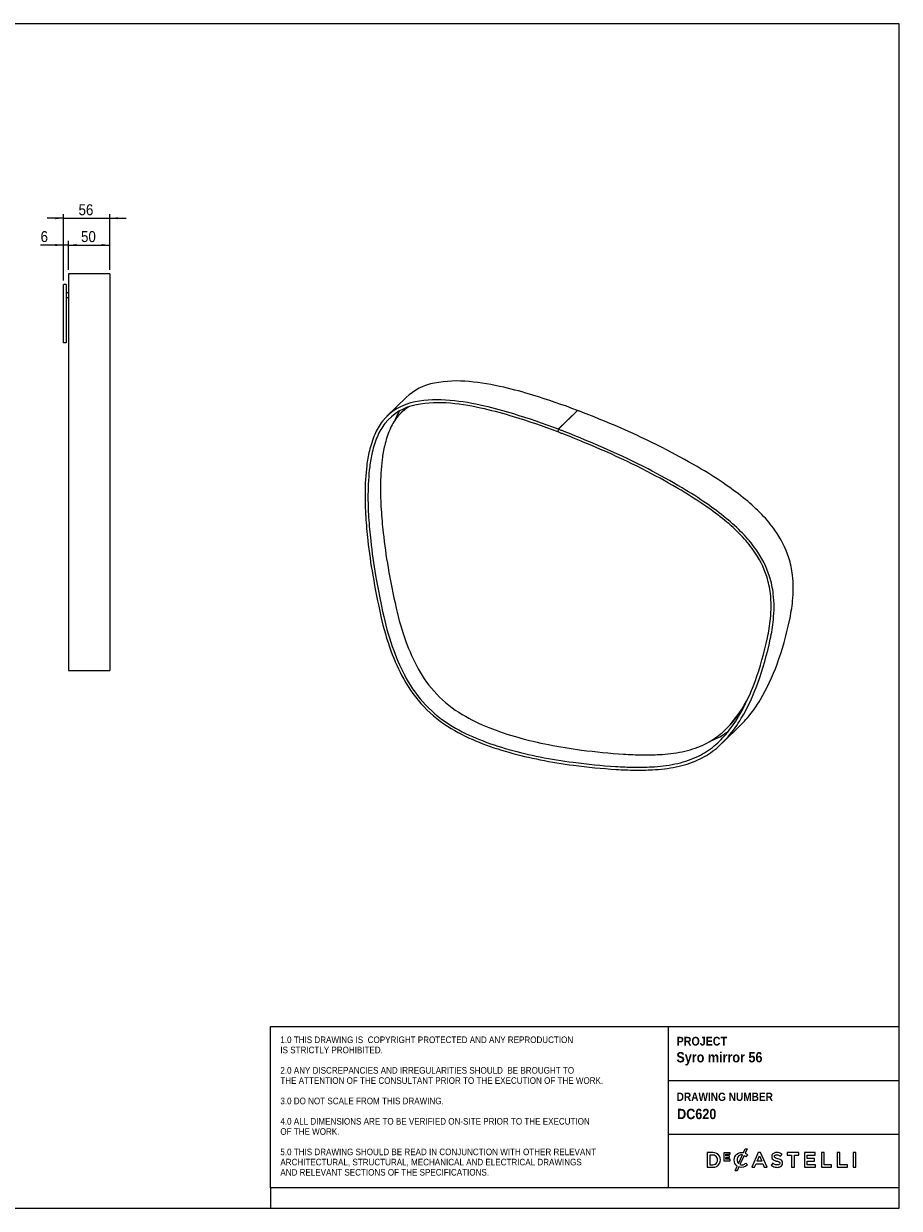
# Model space of a CAD drawing. Header units: millimetres. Extents: x -48 to 2002, y 95 to 1530.
# Tile 2 of 2: x 941 to 2002, y 95 to 1530. Entities that reach past the tile are written whole.
import ezdxf

# ---------------------------------------------------------------- set-up
doc = ezdxf.new("R2010")
doc.units = ezdxf.units.MM
doc.header["$LTSCALE"] = 5
doc.linetypes.add('SLD-Solido', pattern=[0])
for name, color, linetype in [('NOTE', 3, 'SLD-Solido'), ('QUOTE', 1, 'SLD-Solido'), ('SCHIZZI', 9, 'Continuous')]:
    doc.layers.add(name, color=color, linetype=linetype)
doc.styles.add('SLDTEXTSTYLE0', font='GOTHICB.TTF', dxfattribs={"width": 0.913})
doc.styles.add('SLDTEXTSTYLE1', font='GOTHIC.TTF', dxfattribs={"width": 0.913})
doc.dimstyles.new('SLDDIMSTYLE0', dxfattribs={"dimtxt": 13.229167, "dimasz": 10, "dimexe": 0, "dimexo": 0.0625, "dimgap": 3.307292, "dimtad": 1, "dimdec": 1, "dimrnd": 1e-09, "dimzin": 12, "dimdsep": 46, "dimtxsty": 'SLDTEXTSTYLE1', "dimsah": 1, "dimcen": 0.09, "dimadec": 0, "dimazin": 3, "dimtfac": 1, "dimtdec": 1, "dimtofl": 0, "dimtmove": 0, "dimatfit": 3, "dimfxl": 1, "dimfrac": 2, "dimtolj": 1, "dimtzin": 12, "dimarcsym": 0})
doc.dimstyles.new('SLDDIMSTYLE1', dxfattribs={"dimtxt": 13.229167, "dimasz": 10, "dimexe": 0, "dimexo": 0.0625, "dimgap": 3.307292, "dimtad": 1, "dimdec": 1, "dimrnd": 1e-09, "dimzin": 12, "dimdsep": 46, "dimtxsty": 'SLDTEXTSTYLE1', "dimsah": 1, "dimcen": 0.09, "dimadec": 0, "dimazin": 3, "dimtfac": 1, "dimtdec": 1, "dimtmove": 0, "dimatfit": 0, "dimfxl": 1, "dimfrac": 2, "dimtolj": 1, "dimtzin": 12, "dimarcsym": 0})

# ---------------------------------------------------------------- blocks, each defined once
blk = doc.blocks.new('_D_3')
at = {"layer": 'QUOTE', "transparency": 16777216}
for p, q in [((989.3, 1293.9), (969.3, 1293.9)), ((989.3, 1218.6), (989.3, 1298.9)), ((989.3, 1293.9), (1045.3, 1293.9)), ((1045.3, 1231.5), (1045.3, 1298.9)), ((1045.3, 1293.9), (1065.3, 1293.9))]:
    blk.add_line(p, q, dxfattribs=at)
for points in [[(989.3, 1293.9), (979.3, 1295.2), (979.3, 1292.7)], [(1045.3, 1293.9), (1055.3, 1292.7), (1055.3, 1295.2)]]:
    blk.add_solid(points, dxfattribs=at)
at = {"layer": 'QUOTE', "transparency": 16777216, "insert": (1007.4, 1310.8), "char_height": 13.23, "attachment_point": 1, "style": 'SLDTEXTSTYLE1'}
blk.add_mtext('56', dxfattribs=at)
blk = doc.blocks.new('_D_4')
at = {"layer": 'QUOTE', "transparency": 16777216}
for p, q in [((995.3, 1231.5), (995.3, 1266.4)), ((1045.3, 1231.5), (1045.3, 1266.4)), ((995.3, 1261.4), (1045.3, 1261.4))]:
    blk.add_line(p, q, dxfattribs=at)
for points in [[(995.3, 1261.4), (1005.3, 1260.2), (1005.3, 1262.7)], [(1045.3, 1261.4), (1035.3, 1262.7), (1035.3, 1260.2)]]:
    blk.add_solid(points, dxfattribs=at)
at = {"layer": 'QUOTE', "transparency": 16777216, "insert": (1010.4, 1278.3), "char_height": 13.23, "attachment_point": 1, "style": 'SLDTEXTSTYLE1'}
blk.add_mtext('50', dxfattribs=at)
blk = doc.blocks.new('_D_5')
at = {"layer": 'QUOTE', "transparency": 16777216}
for p, q in [((989.3, 1218.6), (989.3, 1266.4)), ((995.3, 1231.5), (995.3, 1266.4)), ((989.3, 1261.4), (961.4, 1261.4)), ((995.3, 1261.4), (989.3, 1261.4)), ((995.3, 1261.4), (1015.3, 1261.4))]:
    blk.add_line(p, q, dxfattribs=at)
for points in [[(989.3, 1261.4), (979.3, 1262.7), (979.3, 1260.2)], [(995.3, 1261.4), (1005.3, 1260.2), (1005.3, 1262.7)]]:
    blk.add_solid(points, dxfattribs=at)
at = {"layer": 'QUOTE', "transparency": 16777216, "insert": (961.4, 1278.3), "char_height": 13.2, "attachment_point": 1, "style": 'SLDTEXTSTYLE1'}
blk.add_mtext('6', dxfattribs=at)

msp = doc.modelspace()

# ---------------------------------------------------------------- linework, layer by layer
for p, q in [((1045.33, 1226.48), (995.33, 1226.48)), ((995.33, 1226.48), (995.33, 1226.08)), ((995.33, 1226.08), (995.33, 1220.9)), ((995.33, 1220.9), (995.33, 1205.35)), ((1045.33, 1226.48), (1045.33, 1226.08)), ((1045.33, 1226.08), (1045.33, 1220.9)), ((1045.33, 1220.9), (1045.33, 1205.35)), ((992.33, 1213.55), (989.33, 1213.55)), ((989.33, 1205.55), (989.33, 1213.55)), ((989.33, 1184.29), (989.33, 1205.55)), ((992.33, 1213.55), (992.33, 1205.55)), ((992.33, 1205.55), (992.33, 1184.29)), ((995.33, 1203.59), (992.33, 1203.59)), ((992.33, 1198.09), (995.33, 1198.09)), ((995.33, 1205.35), (995.33, 1165.43)), ((1045.33, 1205.35), (1045.33, 1165.43)), ((989.33, 1147.84), (989.33, 1184.29)), ((992.33, 1184.29), (992.33, 1147.84)), ((995.33, 1165.43), (995.33, 1143.55)), ((1045.33, 1165.43), (1045.33, 1143.55)), ((989.33, 1142.84), (989.33, 1147.84)), ((992.33, 1142.84), (989.33, 1142.84)), ((992.33, 1147.84), (992.33, 1142.84)), ((995.33, 1143.55), (995.33, 1118.46)), ((1045.33, 1143.55), (1045.33, 1118.46)), ((995.33, 1118.46), (995.33, 1096.77)), ((1045.33, 1118.46), (1045.33, 1096.77)), ((995.33, 1096.77), (995.33, 1056.34)), ((1045.33, 1096.77), (1045.33, 1056.34)), ((1404.51, 1076.78), (1381.17, 1054)), ((995.33, 1056.34), (995.33, 1024.08)), ((1045.33, 1056.34), (1045.33, 1024.08)), ((1391.59, 1051.12), (1390.86, 1049.3)), ((1400.06, 1059.86), (1398.19, 1058.04)), ((1612.18, 1061.09), (1588.85, 1038.31)), ((1612.27, 1061.05), (1588.93, 1038.28)), ((1612.18, 1061.09), (1612.16, 1060.95)), ((1588.85, 1038.31), (1588.46, 1035.01)), ((1588.56, 1035.11), (1588.46, 1035.01)), ((1588.54, 1034.98), (1588.93, 1038.28)), ((995.33, 1024.08), (995.33, 991.44)), ((1045.33, 1024.08), (1045.33, 991.44)), ((995.33, 991.44), (995.33, 943.97)), ((1045.33, 991.44), (1045.33, 943.97)), ((995.33, 943.97), (995.33, 889.14)), ((1045.33, 943.97), (1045.33, 889.14)), ((995.33, 889.14), (995.33, 844.14)), ((1045.33, 889.14), (1045.33, 844.14)), ((995.33, 844.14), (995.33, 809.12)), ((1045.33, 844.14), (1045.33, 809.12)), ((995.33, 811.06), (995.29, 811.06)), ((995.29, 810.04), (995.33, 810.04)), ((995.33, 808.68), (995.29, 808.68)), ((995.29, 808), (995.33, 808)), ((995.29, 805.58), (995.33, 805.58)), ((995.33, 809.12), (995.33, 778)), ((1045.33, 809.12), (1045.33, 778)), ((995.33, 778), (995.33, 757.53)), ((1045.33, 778), (1045.33, 757.53)), ((995.33, 757.53), (995.33, 748.91)), ((995.33, 748.91), (995.33, 746.18)), ((1045.33, 757.53), (1045.33, 748.91)), ((1045.33, 748.91), (1045.33, 746.18)), ((995.33, 746.18), (995.33, 746.17)), ((995.33, 746.17), (1045.33, 746.17)), ((1045.33, 746.18), (1045.33, 746.17)), ((1787.31, 657.96), (1810.65, 680.74)), ((1791.76, 674.88), (1793.62, 676.7))]:
    msp.add_line(p, q)
at = {"flags": 128}
for points in [[(1558.18, 1079.56), (1553.76, 1080.89), (1549.34, 1082.18), (1544.91, 1083.44), (1540.49, 1084.65), (1536.06, 1085.82), (1531.64, 1086.96), (1527.22, 1088.06), (1522.8, 1089.11)], [(1612.18, 1061.09), (1605.45, 1063.61), (1598.71, 1066.07), (1591.97, 1068.47), (1585.22, 1070.81), (1578.46, 1073.09), (1571.71, 1075.31), (1564.95, 1077.47), (1558.18, 1079.56)], [(1534.85, 1056.79), (1530.42, 1058.12), (1526, 1059.41), (1521.58, 1060.66), (1517.15, 1061.87), (1512.73, 1063.05), (1508.31, 1064.18), (1503.88, 1065.28), (1499.46, 1066.34)], [(1534.73, 1053.39), (1530.34, 1054.71), (1525.94, 1055.99), (1521.55, 1057.24), (1517.16, 1058.44), (1512.77, 1059.61), (1508.38, 1060.74), (1503.99, 1061.82), (1499.6, 1062.87)], [(1588.46, 1035.01), (1581.76, 1037.52), (1575.05, 1039.97), (1568.34, 1042.36), (1561.63, 1044.69), (1554.91, 1046.96), (1548.18, 1049.16), (1541.46, 1051.31), (1534.73, 1053.39)], [(1588.85, 1038.31), (1582.11, 1040.83), (1575.38, 1043.3), (1568.63, 1045.7), (1561.88, 1048.04), (1555.13, 1050.32), (1548.37, 1052.54), (1541.61, 1054.69), (1534.85, 1056.79)], [(1619.31, 1058.35), (1618.43, 1058.69), (1617.55, 1059.03), (1616.67, 1059.37), (1615.79, 1059.71), (1614.91, 1060.05), (1614.03, 1060.38), (1613.15, 1060.72), (1612.27, 1061.05)], [(1670.45, 1037.14), (1664.08, 1039.93), (1657.7, 1042.67), (1651.32, 1045.38), (1644.93, 1048.05), (1638.53, 1050.68), (1632.13, 1053.27), (1625.72, 1055.83), (1619.31, 1058.35)], [(1595.55, 1032.28), (1594.67, 1032.62), (1593.8, 1032.96), (1592.92, 1033.3), (1592.05, 1033.64), (1591.17, 1033.97), (1590.29, 1034.31), (1589.42, 1034.64), (1588.54, 1034.98)], [(1595.97, 1035.57), (1595.09, 1035.91), (1594.21, 1036.25), (1593.33, 1036.59), (1592.45, 1036.93), (1591.57, 1037.27), (1590.69, 1037.61), (1589.81, 1037.94), (1588.93, 1038.28)], [(1647.11, 1014.37), (1640.74, 1017.15), (1634.36, 1019.9), (1627.98, 1022.6), (1621.59, 1025.27), (1615.19, 1027.9), (1608.79, 1030.5), (1602.39, 1033.05), (1595.97, 1035.57)], [(1720.94, 1012.96), (1714.68, 1016.18), (1708.4, 1019.34), (1702.1, 1022.44), (1695.8, 1025.5), (1689.48, 1028.49), (1683.15, 1031.43), (1676.8, 1034.32), (1670.45, 1037.14)], [(1646.51, 1011.15), (1640.16, 1013.93), (1633.8, 1016.66), (1627.44, 1019.36), (1621.07, 1022.02), (1614.7, 1024.64), (1608.32, 1027.23), (1601.94, 1029.77), (1595.55, 1032.28)], [(1696.73, 987.1), (1690.5, 990.3), (1684.26, 993.44), (1678, 996.53), (1671.72, 999.57), (1665.44, 1002.55), (1659.14, 1005.47), (1652.83, 1008.34), (1646.51, 1011.15)], [(1697.6, 990.18), (1691.34, 993.4), (1685.06, 996.56), (1678.77, 999.67), (1672.46, 1002.72), (1666.14, 1005.72), (1659.81, 1008.66), (1653.47, 1011.54), (1647.11, 1014.37)], [(1762.19, 990.09), (1757.08, 993.09), (1751.96, 996.04), (1746.82, 998.96), (1741.67, 1001.84), (1736.51, 1004.68), (1731.33, 1007.48), (1726.14, 1010.24), (1720.94, 1012.96)], [(1738.86, 967.31), (1733.75, 970.31), (1728.62, 973.27), (1723.49, 976.18), (1718.34, 979.06), (1713.17, 981.9), (1707.99, 984.7), (1702.81, 987.46), (1697.6, 990.18)], [(1737.75, 964.36), (1732.67, 967.34), (1727.58, 970.28), (1722.47, 973.18), (1717.34, 976.04), (1712.21, 978.86), (1707.06, 981.65), (1701.9, 984.39), (1696.73, 987.1)], [(1374.14, 941.15), (1374.39, 937.62), (1374.65, 934.09), (1374.94, 930.55), (1375.24, 927.01), (1375.56, 923.47), (1375.91, 919.92), (1376.26, 916.37), (1376.64, 912.82)], [(1355.46, 932.32), (1355.71, 928.75), (1355.98, 925.18), (1356.27, 921.6), (1356.58, 918.02), (1356.91, 914.43), (1357.25, 910.85), (1357.61, 907.25), (1357.99, 903.66)], [(1358.99, 931.59), (1359.24, 928.04), (1359.51, 924.48), (1359.8, 920.92), (1360.1, 917.36), (1360.43, 913.79), (1360.77, 910.22), (1361.13, 906.65), (1361.51, 903.07)], [(1376.64, 912.82), (1377.23, 907.62), (1377.86, 902.41), (1378.53, 897.19), (1379.25, 891.97), (1380.02, 886.74), (1380.82, 881.51), (1381.67, 876.27), (1382.56, 871.03)], [(1357.99, 903.66), (1358.59, 898.39), (1359.23, 893.12), (1359.91, 887.83), (1360.64, 882.55), (1361.41, 877.25), (1362.23, 871.95), (1363.09, 866.65), (1363.99, 861.34)], [(1361.51, 903.07), (1362.1, 897.84), (1362.74, 892.59), (1363.42, 887.34), (1364.14, 882.08), (1364.91, 876.81), (1365.72, 871.54), (1366.58, 866.27), (1367.48, 860.99)], [(1363.99, 861.34), (1365.09, 855.14), (1366.23, 848.94), (1367.4, 842.73), (1368.61, 836.52), (1369.86, 830.31), (1371.15, 824.1), (1372.47, 817.88), (1373.83, 811.67)], [(1382.56, 871.03), (1383.65, 864.88), (1384.78, 858.73), (1385.95, 852.57), (1387.15, 846.41), (1388.39, 840.25), (1389.66, 834.09), (1390.97, 827.92), (1392.32, 821.75)], [(1367.48, 860.99), (1368.57, 854.81), (1369.7, 848.63), (1370.87, 842.45), (1372.08, 836.26), (1373.32, 830.07), (1374.6, 823.88), (1375.92, 817.69), (1377.28, 811.49)], [(1814.17, 703.97), (1817.03, 708.93), (1818.7, 711.97)], [(1539.87, 665.11), (1544.53, 663.83), (1549.19, 662.61), (1553.85, 661.43), (1558.51, 660.3), (1563.17, 659.22), (1567.83, 658.18), (1572.49, 657.19), (1577.14, 656.25)], [(1773.35, 660.53), (1774.86, 661.15), (1777.91, 662.48)], [(1529.08, 646.93), (1533.83, 645.63), (1538.57, 644.39), (1543.32, 643.19), (1548.06, 642.04), (1552.8, 640.93), (1557.54, 639.88), (1562.28, 638.87), (1567.01, 637.92)], [(1529.1, 650.35), (1533.81, 649.07), (1538.52, 647.83), (1543.23, 646.64), (1547.94, 645.5), (1552.64, 644.4), (1557.34, 643.36), (1562.05, 642.36), (1566.74, 641.41)], [(1577.14, 656.25), (1582.13, 655.29), (1587.13, 654.37), (1592.11, 653.49), (1597.1, 652.65), (1602.08, 651.85), (1607.05, 651.1), (1612.02, 650.38), (1616.99, 649.71)], [(1616.99, 649.71), (1623.39, 648.9), (1629.78, 648.14), (1636.17, 647.44), (1642.55, 646.79), (1648.92, 646.19), (1655.27, 645.64), (1661.62, 645.15), (1667.96, 644.71)], [(1566.74, 641.41), (1571.78, 640.44), (1576.81, 639.51), (1581.83, 638.62), (1586.85, 637.78), (1591.87, 636.98), (1596.88, 636.22), (1601.89, 635.5), (1606.89, 634.82)], [(1567.01, 637.92), (1572.08, 636.94), (1577.14, 636.01), (1582.19, 635.11), (1587.24, 634.26), (1592.29, 633.46), (1597.33, 632.69), (1602.37, 631.97), (1607.4, 631.29)], [(1606.89, 634.82), (1613.33, 634.01), (1619.76, 633.25), (1626.18, 632.54), (1632.59, 631.88), (1639, 631.28), (1645.39, 630.73), (1651.77, 630.24), (1658.15, 629.79)], [(1607.4, 631.29), (1613.87, 630.47), (1620.33, 629.71), (1626.78, 628.99), (1633.22, 628.34), (1639.65, 627.73), (1646.07, 627.18), (1652.48, 626.68), (1658.89, 626.24)]]:
    msp.add_lwpolyline(points, dxfattribs=at)
for centre, radius, start, end in [((1450.48, 1028.93), 66.36, 100.28881, 133.85497), ((1466.1, 948.86), 147.93, 84.2495, 100.70266), ((1450.73, 783.81), 313.69, 76.71782, 84.4757), ((1426.79, 1007.03), 65.42, 100.11373, 141.26971), ((1427.89, 1005.91), 63.01, 100.11373, 141.26971), ((1438.3, 1016.96), 57.41, 122.23232, 141.73929), ((1440.08, 1018.84), 57.31, 126.46015, 134.29771), ((1442.77, 926.09), 147.93, 84.2495, 100.70266), ((1443.72, 925.67), 144.78, 84.2495, 100.70266), ((1427.39, 761.04), 313.69, 76.71782, 84.4757), ((1428.39, 761.21), 309.96, 76.71782, 84.4757), ((1429.02, 1006.14), 67.73, 141.86507, 157.76199), ((1442.22, 1014.03), 62.3, 141.86507, 157.76199), ((1453.27, 1025.8), 66.67, 148.72435, 157.67766), ((1430.12, 1004.99), 65.32, 141.86507, 157.76199), ((1507.19, 987.29), 132.55, 157.68894, 166.28989), ((1494.49, 979.18), 138.53, 157.68894, 166.28989), ((1495.36, 978.13), 135.88, 157.68894, 166.28989), ((1502.34, 977.24), 146.62, 166.27774, 173.32119), ((1502.98, 976.24), 143.72, 166.27774, 173.32119), ((1514.5, 985.47), 140.1, 166.27774, 173.32119), ((1665.02, 958.16), 310.42, 173.31608, 179.62151), ((1665.4, 957.19), 307.25, 173.31608, 179.62151), ((1676.6, 966.46), 303.3, 173.31608, 179.62151), ((1515.45, 572.71), 484.86, 55.15988, 59.40914), ((1737.55, 965.92), 364.25, 179.59879, 183.89842), ((1493.55, 551.28), 479.86, 55.15988, 59.40914), ((1492.11, 549.94), 484.86, 55.15988, 59.40914), ((1564.15, 642.64), 399.64, 50.9789, 55.16295), ((1726.52, 957.61), 371.92, 179.59879, 183.89842), ((1726.65, 956.64), 368.51, 179.59879, 183.89842), ((1540.81, 619.87), 399.64, 50.9789, 55.16295), ((1676.6, 781.41), 221.03, 44.01937, 50.97621), ((1542.33, 621.33), 394.5, 50.9789, 55.16295), ((1716.47, 819.86), 165.64, 35.42306, 44.0413), ((1654.85, 760.19), 215.78, 44.01937, 50.97621), ((1653.26, 758.64), 221.03, 44.01937, 50.97621), ((1694.71, 798.62), 160.41, 35.42306, 44.0413), ((1693.14, 797.08), 165.64, 35.42306, 44.0413), ((1753.54, 845.66), 120.48, 17.91192, 35.64316), ((1731.39, 824.17), 115.71, 17.91192, 35.64316), ((1730.21, 822.88), 120.48, 17.91192, 35.64316), ((1761.01, 848.4), 112.53, 6.6954, 17.7511), ((1737.47, 845.88), 136.2, 359.98531, 6.59591), ((1738.1, 826.66), 108.56, 6.6954, 17.7511), ((1737.67, 825.63), 112.53, 6.6954, 17.7511), ((1714.08, 824.07), 132.72, 359.98531, 6.59591), ((1714.13, 823.1), 136.2, 359.98531, 6.59591), ((1724.76, 845.91), 148.91, 353.93109, 359.97335), ((1712.51, 893.07), 328.04, 192.55744, 199.97108), ((1701.07, 824.1), 145.73, 353.93109, 359.97335), ((1701.43, 823.14), 148.91, 353.93109, 359.97335), ((1641.39, 854.8), 232.75, 348.05476, 353.92497), ((1703.25, 885.04), 337.5, 192.55744, 199.97108), ((1702.6, 883.96), 333.29, 192.55744, 199.97108), ((1617.46, 833.02), 229.81, 348.05476, 353.92497), ((1618.06, 832.03), 232.75, 348.05476, 353.92497), ((1480.11, 888.78), 397.57, 340.13583, 348.07539), ((1630.35, 863.27), 240.63, 199.9831, 208.55456), ((1455.96, 867.04), 394.85, 340.13583, 348.07539), ((1456.78, 866), 397.57, 340.13583, 348.07539), ((1622.03, 855.59), 251.1, 199.9831, 208.55456), ((1620.96, 854.34), 246.45, 199.9831, 208.55456), ((1546.8, 817.96), 145.6, 208.60876, 223.67457), ((1615.58, 839.74), 253.5, 329.45754, 340.15598), ((1539.45, 810.82), 157.17, 208.60876, 223.67457), ((1537.95, 809.34), 152.03, 208.60876, 223.67457), ((1591.22, 818.08), 251.01, 329.45754, 340.15598), ((1592.24, 816.96), 253.5, 329.45754, 340.15598), ((1536.43, 807.32), 149.54, 223.51667, 239.39567), ((1545.25, 815.94), 143.08, 223.51667, 239.39567), ((1681.13, 782.59), 154.54, 319.59373, 329.4215), ((1696.32, 792.22), 159.82, 319.59373, 329.4215), ((1537.96, 808.8), 154.7, 223.51667, 239.39567), ((1590.89, 893.51), 233.07, 239.44798, 248.30855), ((1671.83, 770.63), 157.47, 319.59373, 329.4215), ((1683.23, 784.22), 154.23, 319.58883, 328.03945), ((1583.03, 885.43), 243.6, 239.44798, 248.30855), ((1581.75, 884.36), 238.92, 239.44798, 248.30855), ((1633.65, 1001.6), 349.32, 248.34507, 254.42692), ((1713.31, 755.26), 112.32, 308.38779, 319.56848), ((1715.14, 757.11), 112.36, 314.30677, 319.56807), ((1672.98, 769.44), 159.82, 319.59373, 329.4215), ((1728.55, 764.85), 117.54, 314.30677, 319.56807), ((1624.32, 991.98), 354.64, 248.34507, 254.42692), ((1727.04, 738.09), 90.33, 294.19573, 308.31934), ((1704.06, 743.26), 115.19, 308.38779, 319.56848), ((1739.53, 747.84), 93.6, 294.20653, 306.25141), ((1705.24, 742.05), 117.5, 308.38779, 319.56848), ((1625.44, 992.66), 358.9, 248.34507, 254.42692), ((1703.17, 823.97), 179.92, 272.56348, 281.49131), ((1715.45, 764.09), 118.8, 281.44252, 294.15923), ((1717.74, 726.17), 93.3, 294.19573, 308.31934), ((1718.88, 725.02), 95.68, 294.19573, 308.31934), ((1694.85, 1056.82), 412.98, 266.26606, 269.41521), ((1694.38, 1010.07), 366.23, 269.41515, 272.63553), ((1693.65, 812.75), 183.63, 272.56348, 281.49131), ((1706.01, 752.46), 122.08, 281.44252, 294.15923), ((1707.05, 751.53), 124.71, 281.44252, 294.15923), ((1685.32, 1046.09), 417.18, 266.26606, 269.41521), ((1686.27, 1045.89), 420.54, 266.26606, 269.41521), ((1684.84, 999.16), 370.25, 269.41515, 272.63553), ((1685.79, 998.81), 373.46, 269.41515, 272.63553), ((1694.62, 812.15), 186.59, 272.56348, 281.49131)]:
    msp.add_arc(centre, radius, start, end)
at = {"layer": 'SCHIZZI', "color": 7, "true_color": 0xffffff}
for p, q in [((1722.03, 314.7), (1722.03, 119.58)), ((1722.03, 249.3), (2002.15, 249.3)), ((1722.03, 184.47), (2002.15, 184.47)), ((1818.05, 159.52), (1817.99, 159.58)), ((1802.02, 153.13), (1802.02, 153.16)), ((1818.11, 147.22), (1818.17, 147.28)), ((1239.94, 119.58), (1239.94, 94.58))]:
    msp.add_line(p, q, dxfattribs=at)
for points in [[(-47.84, 94.58), (2002.16, 94.58), (2002.06, 1529.58), (-47.84, 1529.58)], [(1796.41, 156.09), (1796.41, 158), (1791.8, 158), (1791.8, 159.98), (1797.03, 159.98), (1797.03, 161.9), (1789.66, 161.9), (1789.66, 152.12), (1797.1, 152.12), (1797.1, 154.04), (1791.8, 154.04), (1791.8, 156.09)], [(1831.12, 162.14), (1823.37, 144.4), (1826.7, 144.4), (1828.5, 148.61), (1836.63, 148.61), (1838.4, 144.4), (1841.82, 144.4), (1834.1, 162.09), (1834.08, 162.14)], [(1832.55, 158.17), (1835.43, 151.51), (1829.69, 151.51)], [(1871.65, 159), (1871.65, 144.4), (1874.92, 144.4), (1874.92, 159), (1880.45, 159), (1880.45, 162.02), (1866.12, 162.02), (1866.12, 159)], [(1899.23, 151.83), (1899.23, 154.74), (1890.49, 154.74), (1890.49, 159.1), (1900.35, 159.1), (1900.35, 162.02), (1887.25, 162.02), (1887.25, 144.4), (1900.48, 144.4), (1900.48, 147.32), (1890.49, 147.32), (1890.49, 151.83)], [(1907.68, 162.02), (1907.68, 144.4), (1920.08, 144.4), (1920.08, 147.37), (1910.92, 147.37), (1910.92, 162.02)], [(1926.84, 162.02), (1926.84, 144.4), (1939.24, 144.4), (1939.24, 147.37), (1930.07, 147.37), (1930.07, 162.02)], [(1946.17, 144.4), (1949.41, 144.4), (1949.41, 162.02), (1946.17, 162.02)]]:
    msp.add_lwpolyline(points, close=True, dxfattribs=at)
msp.add_lwpolyline([(2002.15, 119.58), (1239.94, 119.58), (1239.94, 314.7), (2002.14, 314.7)], dxfattribs=at)
for points in [[(1769.42, 162.02), (1769.42, 144.4), (1776.01, 144.4, 1.0555946), (1776.01, 162.02)], [(1776.01, 147.37, 1.0217676), (1776.01, 159.05), (1772.66, 159.05), (1772.66, 147.37)], [(1805.73, 145.73, -0.2366566), (1802.02, 153.13, -0.4912249), (1813.2, 162.04), (1815.32, 166.7), (1817.76, 166.7), (1815.34, 161.37, -0.086931), (1818.05, 159.52), (1815.96, 157.12, 0.0663381), (1814.02, 158.57), (1808.98, 147.5, 0.1655168), (1812.76, 147.31, 0.1312269), (1816.08, 149.4), (1818.17, 147.28, -0.3118527), (1807.7, 144.69), (1805.54, 139.94), (1803.09, 139.94)], [(1811.9, 159.27, 0.3275059), (1806.1, 156.27, 0.3064575), (1807.11, 148.77)], [(1847.82, 158.72, 0.1311188), (1847.69, 155.79, 0.1847876), (1849.11, 153.5, 0.0813504), (1851.1, 152.44, 0.0253736), (1852.62, 151.96, -0.009562), (1852.93, 151.88, 0.0143707), (1853.51, 151.74, -0.0350168), (1855.47, 151.19, -0.0561266), (1856.54, 150.69, -0.1416688), (1857.21, 149.98, -0.1598738), (1857.32, 148.67, -0.1633528), (1856.73, 147.71, -0.144581), (1854.99, 147.04, -0.1006576), (1852.19, 147.33, -0.1170031), (1848.85, 149.31), (1846.9, 146.98, 0.1231981), (1851.5, 144.51, 0.0728853), (1854.74, 144.18, 0.1248), (1858.25, 145.16, 0.1648919), (1860.18, 147.36, 0.1911522), (1860.18, 151.62, 0.1722296), (1857.81, 153.72, 0.058826), (1854.9, 154.7, -0.0294775), (1852.67, 155.35, -0.0881481), (1851.37, 156.02, -0.1640119), (1850.82, 156.91, -0.2055022), (1851.08, 158.43, -0.1823737), (1852.67, 159.33, -0.0938067), (1854.83, 159.27, -0.1104678), (1858.23, 157.6), (1859.97, 160.06, 0.0810841), (1856.84, 161.75, 0.0784937), (1853.58, 162.24, 0.1100768), (1850.42, 161.56, 0.2034911)]]:
    msp.add_lwpolyline(points, format="xyb", close=True, dxfattribs=at)

# ---------------------------------------------------------------- texts
at = {"layer": 'NOTE', "color": 7, "true_color": 0xffffff, "attachment_point": 1}
for s, insert, char_height, style in [('1.0 THIS DRAWING IS  COPYRIGHT PROTECTED AND ANY REPRODUCTION', (1251.99, 302.73), 8, 'SLDTEXTSTYLE1'), ('PROJECT', (1732.28, 302.32), 10.583, 'SLDTEXTSTYLE0'), ('IS STRICTLY PROHIBITED.', (1251.99, 290.39), 8, 'SLDTEXTSTYLE1'), ('Syro mirror 56', (1731.95, 283.82), 12.5, 'SLDTEXTSTYLE0'), ('2.0 ANY DISCREPANCIES AND IRREGULARITIES SHOULD  BE BROUGHT TO ', (1251.99, 265.69), 8, 'SLDTEXTSTYLE1'), ('THE ATTENTION OF THE CONSULTANT PRIOR TO THE EXECUTION OF THE WORK.', (1251.99, 253.34), 8, 'SLDTEXTSTYLE1'), ('DRAWING NUMBER', (1732.28, 234.68), 10, 'SLDTEXTSTYLE0'), ('3.0 DO NOT SCALE FROM THIS DRAWING.', (1251.99, 228.65), 8, 'SLDTEXTSTYLE1'), (' DC620', (1728.63, 215.08), 12.5, 'SLDTEXTSTYLE0'), ('4.0 ALL DIMENSIONS ARE TO BE VERIFIED ON-SITE PRIOR TO THE EXECUTION ', (1251.99, 203.95), 8, 'SLDTEXTSTYLE1'), ('OF THE WORK.', (1251.99, 191.61), 8, 'SLDTEXTSTYLE1'), ('5.0 THIS DRAWING SHOULD BE READ IN CONJUNCTION WITH OTHER RELEVANT ', (1251.99, 166.91), 8, 'SLDTEXTSTYLE1'), ('ARCHITECTURAL, STRUCTURAL, MECHANICAL AND ELECTRICAL DRAWINGS ', (1251.99, 154.57), 8, 'SLDTEXTSTYLE1'), ('AND RELEVANT SECTIONS OF THE SPECIFICATIONS.', (1251.99, 142.22), 8, 'SLDTEXTSTYLE1')]:
    msp.add_mtext(s, dxfattribs=dict(at, insert=insert, char_height=char_height, style=style))

# ---------------------------------------------------------------- dimensions: what is measured, and where the dimension line sits
at = {"layer": 'QUOTE'}
for base, p1, p2, dimstyle, picture, middle in [((1045.33, 1293.91), (989.33, 1213.55), (1045.33, 1226.48), 'SLDDIMSTYLE1', '_D_3', (1017.21, 1293.91)), ((989.33, 1261.45), (995.33, 1226.48), (989.33, 1213.55), 'SLDDIMSTYLE1', '_D_5', (966.29, 1261.45)), ((1045.33, 1261.45), (995.33, 1226.48), (1045.33, 1226.48), 'SLDDIMSTYLE0', '_D_4', (1020.21, 1261.45))]:
    dim = msp.add_linear_dim(base=base, p1=p1, p2=p2, dimstyle=dimstyle, dxfattribs=at)
    dim.commit()
    dim.dimension.update_dxf_attribs({"geometry": picture, "text_midpoint": middle, "dimtype": 160})

doc.saveas('drawing.dxf')
